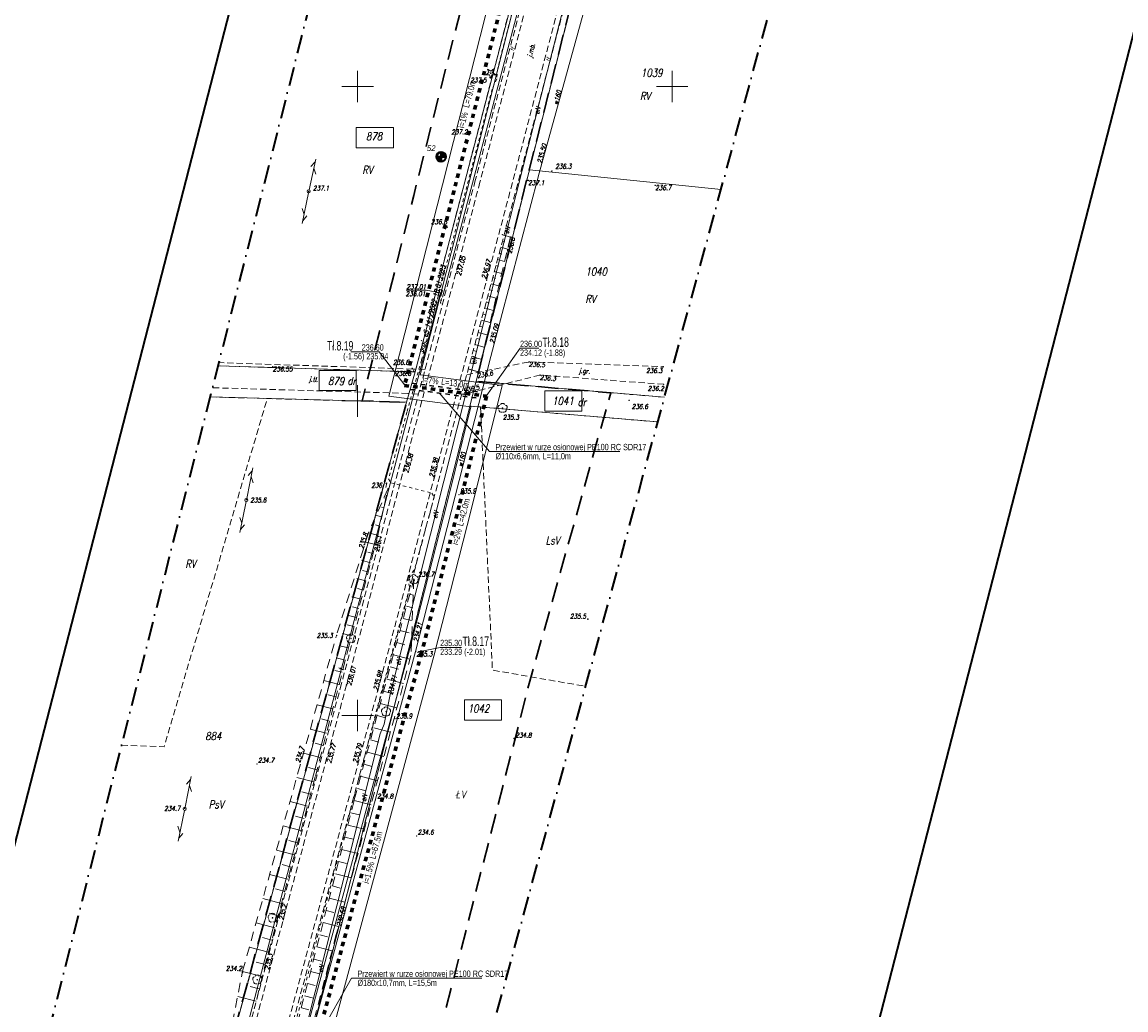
# Model space of a CAD drawing. Header units: millimetres. Extents: x 7436010 to 7436992, y 5663514 to 5666647.
# Tile 47 of 73: x 7436447 to 7436622, y 5664853 to 5665010. Entities that reach past the tile are written whole.
import ezdxf
from ezdxf.enums import TextEntityAlignment as Align

# ---------------------------------------------------------------- set-up
doc = ezdxf.new("R2010")
doc.units = ezdxf.units.MM
doc.header["$PDSIZE"] = 1
for name, pattern in [('$0$HIDDEN', [9.525, 6.35, -3.175]), ('0.7_0.7', [1.4, 0.7, -0.7]), ('1', [0]), ('3', [1, 0.5, -0.5]), ('4', [2.5, 1.5, -1]), ('BUR', [3, 2, -1]), ('GAK', [3.5, 2, -0.75, 0, -0.75]), ('GDE', [0]), ('GUZ', [1.5, 1, -0.5]), ('KOU', [1.5, 1, -0.5]), ('UBE', [0]), ('UPE', [2, 1, 1]), ('UPW', [2, 1, 1])]:
    doc.linetypes.add(name, pattern=pattern)
for name, color, linetype, lineweight in [('16 DRZEWA', 96, 'Continuous', 18), ('9 JEZDNIA GRUNTOWA', 7, 'KOU', 18), ('_BB_Kanalizacja ciśnieniowa - trasa', 44, '0.7_0.7', 70), ('_CC_Tłoczny SIEĆ_opisy', 44, 'BUR', 50), ('_DZIAŁKI DO POZWOLENIA', 110, 'Continuous', 9), ('_GG_Otwory geologiczne - symbole', 10, 'Continuous', 40), ('_HH_Przewiert OPIS', 7, 'Continuous', 25), ('_HH_Przewiert_przecisk w rurze osłonowej - trasa', 202, '0.7_0.7', 30), ('_LINIA ROZ.LOKA', 4, '$0$HIDDEN', 30), ('DZIALKI_SYT-WYS_T_0', 7, 'Continuous', 18), ('EDZPD_L_1', 7, 'GDE', 18), ('EDZTD_T_0', 7, 'Continuous', 18), ('GG_otwory_geologiczne_geolog', 10, 'Continuous', 40), ('Linie_odn', 7, 'Continuous', 9), ('Linie_opisowe', 7, 'Continuous', 5), ('obszar odziaływania inwestcyji', 80, 'Continuous', 20), ('Podzial_sekcyjny_krzyze', 7, 'Continuous', 13), ('PunPOMIAR1', 7, 'Continuous', 18), ('RzedPOMIAR1', 7, 'Continuous', 18), ('SDROK_T_0', 7, 'Continuous', 18), ('SDRPK_L_1', 7, 'KOU', 18), ('SDRPK_L_4', 7, 'KOU', 18), ('SIEC_ENERGETYCZNA_L_0', 1, '3', 18), ('SZZPZ_T_0', 7, 'Continuous', 18), ('UEEOC_T_0', 1, 'Continuous', 18), ('UEEOO_T_0', 1, 'Continuous', 18), ('UEEPB_L_0', 1, 'UBE', 18), ('UEEPON_L_0', 1, 'UPE', 18), ('UTTOA_T_0', 7, 'Continuous', 18), ('UTTOC_T_0', 30, 'Continuous', 18), ('UTTOO_T_0', 30, 'Continuous', 18), ('UTTPA_T_0', 30, 'Continuous', 18), ('UTTPA_T_3', 30, 'Continuous', 18), ('UTTPO_L_0', 30, '1', 18), ('UWWOC_T_0', 5, 'Continuous', 18), ('UWWOO_T_0', 5, 'Continuous', 18), ('UWWPO_L_1', 5, '1', 18), ('UŻYTKI LINIE', 96, 'GUZ', 18), ('UŻYTKI OZNACZENIE', 96, 'Continuous', 18), ('WEKTOR WODOCIĄGI wo', 5, 'Continuous', 18), ('WUKOS_T_0', 7, 'Continuous', 18), ('WUKOS_T_1', 7, 'Continuous', 18), ('WUKPS_L_2', 7, '4', 18), ('WUKPS_L_6', 7, '4', 18), ('ZAKRES MAPY', 1, 'GAK', 35)]:
    doc.layers.add(name, color=color, linetype=linetype, lineweight=lineweight)
doc.layers.add('_map', color=7, linetype='Continuous')
doc.layers.add('RAMA WYPLOT', color=3, linetype='Continuous', lineweight=35, plot=False)
doc.styles.add('K1_ACAD', font='romans.shx', dxfattribs={"width": 0.8, "oblique": 12})
doc.styles.add('PLAN 1 pop.', font='ARIALN.TTF', dxfattribs={"width": 0.8})
doc.styles.add('PLAN 2 pop.', font='ARIALN.TTF', dxfattribs={"width": 0.8})

# ---------------------------------------------------------------- blocks, each defined once
blk = doc.blocks.new('DLI')
at = {"linetype": 'Continuous'}
blk.add_circle((0, 0), 0.045, dxfattribs=at)
for centre, start, end in [((-0.36, 0.12), 102.1445, 221.86), ((0, 0.38), 30.1401, 149.8599), ((0.36, 0.12), 318.14, 77.8555), ((-0.22, -0.3), 174.1482, 293.8542), ((0.22, -0.3), 246.1458, 5.8518)]:
    blk.add_arc(centre, 0.375, start, end, dxfattribs=at)
blk = doc.blocks.new('SLS')
at = {"linetype": 'Continuous'}
blk.add_circle((0, 0), 0.25, dxfattribs=at)
blk = doc.blocks.new('PLT')
at = {"linetype": 'Continuous'}
for p, q in [((0.25, 0), (5.25, 0)), ((3.76605, 0), (2.9, -0.5)), ((3.9, 0.5), (4.76605, 0))]:
    blk.add_line(p, q, dxfattribs=at)
blk = doc.blocks.new('SUUS15_07B')
at = {"linetype": 'Continuous'}
for p, q in [((0.5, 0.23), (-0.5, 0.23)), ((-0.5, 0.23), (-0.5, -0.23)), ((0.5, -0.23), (0.5, 0.23)), ((-0.5, -0.23), (0.5, -0.23))]:
    blk.add_line(p, q, dxfattribs=at)
blk = doc.blocks.new('WSP')
at = {"linetype": 'Continuous'}
blk.add_circle((0, 0), 0.045, dxfattribs=at)
blk = doc.blocks.new('DIG')
at = {"linetype": 'Continuous'}
for p, q in [((-0.78225, -0.26495), (-0.3012, 0.09375)), ((-0.3012, 0.09375), (-0.4937, 0.6621)), ((-0.4937, 0.6621), (-0.0039, 0.31545)), ((-0.0039, 0.31545), (0.4771, 0.67415)), ((0.4771, 0.67415), (0.2988, 0.1012)), ((0.2988, 0.1012), (0.7886, -0.24545)), ((-0.18225, -0.2575), (-0.78225, -0.26495)), ((0.01025, -0.82585), (-0.18225, -0.2575)), ((0.1886, -0.2529), (0.01025, -0.82585)), ((0.7886, -0.24545), (0.1886, -0.2529))]:
    blk.add_line(p, q, dxfattribs=at)
blk.add_circle((0, 0), 0.045, dxfattribs=at)
blk = doc.blocks.new('STUDZ')
at = {"layer": 'EDZPD_L_1'}
for p, q in [((7436509.14, 5664954.61), (7436549.93, 5665110.89)), ((7436518.84, 5664953.13), (7436544.13, 5665053.45)), ((7436527.32, 5664986.74), (7436557.78, 5664983.61)), ((7436509.14, 5664954.61), (7436477.79, 5664955.58)), ((7436507.75, 5664949.8), (7436509.14, 5664954.61)), ((7436490.44, 5664840.41), (7436518.84, 5664953.13)), ((7436518.84, 5664953.13), (7436548.78, 5664950.59)), ((7436476.53, 5664950.64), (7436507.75, 5664949.8)), ((7436477.36, 5664838.62), (7436507.75, 5664949.8)), ((7436517.85, 5664949.2), (7436547.71, 5664946.66))]:
    blk.add_line(p, q, dxfattribs=at)
at = {"layer": 'Podzial_sekcyjny_krzyze', "color": 7, "lineweight": 13}
for p, q in [((7436500, 5664997.5), (7436500, 5665002.5)), ((7436550, 5664997.5), (7436550, 5665002.5)), ((7436497.5, 5665000), (7436502.5, 5665000)), ((7436547.5, 5665000), (7436552.5, 5665000)), ((7436500, 5664947.5), (7436500, 5664952.5)), ((7436497.5, 5664950), (7436502.5, 5664950)), ((7436500, 5664897.5), (7436500, 5664902.5)), ((7436497.5, 5664900), (7436502.5, 5664900))]:
    blk.add_line(p, q, dxfattribs=at)
at = {"layer": 'PunPOMIAR1'}
for p in [(7436515.59, 5664970.25), (7436520.49, 5664969.17), (7436507.24, 5664938.8), (7436512.14, 5664937.66), (7436516.11, 5664935.09), (7436484.02, 5664892.29), (7436490.9, 5664892.22), (7436494.96, 5664892.75), (7436500.04, 5664892.24), (7436502.81, 5664886.58), (7436509.37, 5664880.84)]:
    blk.add_point(p, dxfattribs=at)
at = {"layer": 'RAMA WYPLOT', "flags": 128}
blk.add_lwpolyline([(7436274.44, 5664216.5), (7436499.65, 5665089.51), (7436635.21, 5665054.54), (7436410, 5664181.53)], close=True, dxfattribs=at)
at = {"layer": 'SDRPK_L_1'}
for p, q in [((7436563.72, 5665156.96), (7436518.71, 5664985.05)), ((7436525.21, 5664983.59), (7436570.46, 5665155.66)), ((7436547.69, 5665092.45), (7436519.45, 5664984.8)), ((7436524.36, 5664983.74), (7436552.72, 5665091.99)), ((7436518.71, 5664985.05), (7436497.43, 5664905.07)), ((7436519.45, 5664984.8), (7436498.24, 5664904.9)), ((7436503.2, 5664903.96), (7436524.36, 5664983.74)), ((7436503.9, 5664903.8), (7436525.21, 5664983.59)), ((7436517.35, 5664954.17), (7436527.23, 5664956.21)), ((7436527.23, 5664956.21), (7436548.58, 5664955.44)), ((7436528.99, 5664954.12), (7436516.92, 5664951.07)), ((7436548.65, 5664952.65), (7436528.99, 5664954.12)), ((7436516.92, 5664951.07), (7436516.53, 5664951.08)), ((7436497.43, 5664905.07), (7436461.94, 5664772.82)), ((7436498.24, 5664904.9), (7436462.86, 5664773.69)), ((7436467.53, 5664771.86), (7436503.2, 5664903.96)), ((7436468.26, 5664771.76), (7436503.9, 5664903.8))]:
    blk.add_line(p, q, dxfattribs=at)
at = {"layer": 'SDRPK_L_4'}
for p, q in [((7436508.75, 5664955.08), (7436477.92, 5664956.09)), ((7436510.72, 5664955), (7436508.75, 5664955.08)), ((7436507.98, 5664951.21), (7436476.9, 5664952.1)), ((7436509.67, 5664951.07), (7436507.98, 5664951.21))]:
    blk.add_line(p, q, dxfattribs=at)
at = {"layer": 'SIEC_ENERGETYCZNA_L_0'}
for p, q in [((7436525.81, 5665016.56), (7436522.28, 5665002.94)), ((7436522.28, 5665002.94), (7436522.11, 5665001.19)), ((7436522.11, 5665001.19), (7436521.4, 5664999.58)), ((7436521.4, 5664999.58), (7436510.16, 5664956.49)), ((7436510.16, 5664956.49), (7436507.83, 5664948.22)), ((7436507.83, 5664948.22), (7436504.92, 5664937.62)), ((7436504.92, 5664937.62), (7436505.27, 5664937.01)), ((7436505.27, 5664937.01), (7436511.82, 5664935.36)), ((7436512.17, 5664934.75), (7436509.01, 5664923.11)), ((7436511.82, 5664935.36), (7436512.17, 5664934.75)), ((7436509.01, 5664923.11), (7436507.96, 5664921.92)), ((7436507.96, 5664921.92), (7436508.27, 5664920.38)), ((7436508.27, 5664920.38), (7436503.58, 5664903)), ((7436503.58, 5664903), (7436494.21, 5664867.17)), ((7436494.21, 5664867.17), (7436489.27, 5664847.79))]:
    blk.add_line(p, q, dxfattribs=at)
at = {"layer": 'UEEPB_L_0'}
for p, q in [((7436534.74, 5665020.5), (7436522.24, 5664971.15)), ((7436522.24, 5664971.15), (7436505.17, 5664903.36)), ((7436505.17, 5664903.36), (7436504.24, 5664898.64)), ((7436504.24, 5664898.64), (7436503.59, 5664897.09)), ((7436503.59, 5664897.09), (7436490.41, 5664844.87))]:
    blk.add_line(p, q, dxfattribs=at)
at = {"layer": 'UEEPON_L_0'}
for p, q in [((7436522.24, 5664971.15), (7436534.74, 5665020.5)), ((7436505.17, 5664903.36), (7436522.24, 5664971.15)), ((7436504.24, 5664898.64), (7436505.17, 5664903.36)), ((7436503.59, 5664897.09), (7436504.24, 5664898.64)), ((7436490.41, 5664844.87), (7436503.59, 5664897.09))]:
    blk.add_line(p, q, dxfattribs=at)
at = {"layer": 'UTTOC_T_0'}
for p in [(7436507.74, 5664967.62), (7436513.15, 5664967.2)]:
    blk.add_line(p, (7436510.9, 5664967.62), dxfattribs=at)
at = {"layer": 'UTTPO_L_0'}
for p, q in [((7436513.5, 5664966.48), (7436546.41, 5665091.99)), ((7436449.91, 5664727.04), (7436513.15, 5664967.2))]:
    blk.add_line(p, q, dxfattribs=at)
at = {"layer": 'UŻYTKI LINIE', "flags": 128}
for points in [[(7436509.14, 5664954.61), (7436549.93, 5665110.89), (7436552.59, 5665121.17), (7436562.37, 5665160.41), (7436572.53, 5665200.59), (7436574.94, 5665209.54), (7436613.91, 5665363.63)], [(7436518.84, 5664953.13), (7436544.13, 5665053.45), (7436551.4, 5665080.64), (7436562.52, 5665122.24), (7436566.89, 5665138.62), (7436571.54, 5665156.01), (7436576.73, 5665175.41), (7436583.24, 5665199.75)], [(7436509.14, 5664954.61), (7436477.79, 5664955.58)], [(7436548.78, 5664950.59), (7436518.84, 5664953.13)], [(7436462.46, 5664895.29), (7436469.23, 5664895.05), (7436485.64, 5664950.39)], [(7436476.53, 5664950.64), (7436485.64, 5664950.39), (7436507.75, 5664949.8)], [(7436507.75, 5664949.8), (7436478.23, 5664841.82), (7436477.36, 5664838.62)], [(7436519.55, 5664949.05), (7436517.85, 5664949.2), (7436491.26, 5664843.65)], [(7436519.55, 5664949.05), (7436521.43, 5664907.22), (7436536.26, 5664904.64)], [(7436519.55, 5664949.05), (7436547.71, 5664946.66)]]:
    blk.add_lwpolyline(points, dxfattribs=at)
at = {"layer": 'WEKTOR WODOCIĄGI wo'}
for p, q in [((7436528.84, 5664986.22), (7436543.52, 5665039.29)), ((7436521.16, 5664957.06), (7436528.84, 5664986.22)), ((7436509.2, 5664910.2), (7436521.16, 5664957.06)), ((7436489.76, 5664838.36), (7436509.2, 5664910.2))]:
    blk.add_line(p, q, dxfattribs=at)
at = {"layer": 'WUKPS_L_2'}
for p, q in [((7436523.28, 5664976.36), (7436524.28, 5664976.06)), ((7436524.28, 5664976.06), (7436519.22, 5664954.62)), ((7436522.77, 5664974.44), (7436523.83, 5664974.14)), ((7436523.02, 5664975.4), (7436523.41, 5664975.3)), ((7436522.51, 5664973.47), (7436522.91, 5664973.36)), ((7436521.99, 5664971.54), (7436522.41, 5664971.42)), ((7436522.25, 5664972.51), (7436523.37, 5664972.19)), ((7436521.48, 5664969.61), (7436521.91, 5664969.48)), ((7436521.73, 5664970.57), (7436522.91, 5664970.25)), ((7436520.96, 5664967.67), (7436521.42, 5664967.55)), ((7436521.22, 5664968.64), (7436522.45, 5664968.3)), ((7436520.44, 5664965.74), (7436520.92, 5664965.61)), ((7436520.7, 5664966.71), (7436521.99, 5664966.35)), ((7436520.19, 5664964.78), (7436521.53, 5664964.4)), ((7436519.67, 5664962.84), (7436521.07, 5664962.45)), ((7436519.93, 5664963.81), (7436520.42, 5664963.67)), ((7436519.15, 5664960.91), (7436520.61, 5664960.51)), ((7436519.41, 5664961.88), (7436519.92, 5664961.73)), ((7436518.64, 5664958.98), (7436520.15, 5664958.56)), ((7436518.89, 5664959.94), (7436519.42, 5664959.8)), ((7436518.12, 5664957.05), (7436519.69, 5664956.61)), ((7436518.38, 5664958.01), (7436518.93, 5664957.86)), ((7436517.6, 5664955.11), (7436519.23, 5664954.66)), ((7436517.86, 5664956.08), (7436518.43, 5664955.92)), ((7436519.22, 5664954.62), (7436517.58, 5664955.03)), ((7436504.84, 5664936.07), (7436501.65, 5664928.91)), ((7436503.2, 5664928.68), (7436504.84, 5664936.07)), ((7436504.82, 5664935.98), (7436504.8, 5664935.99)), ((7436504.45, 5664934.53), (7436504.18, 5664934.6)), ((7436504.08, 5664933.08), (7436503.82, 5664933.14)), ((7436503.71, 5664931.62), (7436502.94, 5664931.82)), ((7436502.97, 5664928.71), (7436501.71, 5664929.04)), ((7436503.34, 5664930.17), (7436502.83, 5664930.3)), ((7436502.82, 5664927.2), (7436501.25, 5664927.61)), ((7436503.19, 5664928.66), (7436502.97, 5664928.71)), ((7436502.44, 5664925.75), (7436501.62, 5664925.96)), ((7436502.06, 5664924.3), (7436500.37, 5664924.74)), ((7436501.31, 5664921.4), (7436499.48, 5664921.87)), ((7436501.69, 5664922.85), (7436500.8, 5664923.08)), ((7436500.93, 5664919.94), (7436499.99, 5664920.19)), ((7436500.55, 5664918.49), (7436498.6, 5664919)), ((7436500.18, 5664917.04), (7436499.17, 5664917.3)), ((7436499.8, 5664915.59), (7436497.72, 5664916.13)), ((7436499.05, 5664912.69), (7436496.83, 5664913.26)), ((7436499.42, 5664914.14), (7436498.35, 5664914.42))]:
    blk.add_line(p, q, dxfattribs=at)
blk.add_point((7436523.03, 5664976.44), dxfattribs=at)
at = {"layer": 'WUKPS_L_6'}
for p, q in [((7436501.65, 5664928.91), (7436496.58, 5664912.54)), ((7436503.2, 5664928.68), (7436498.67, 5664911.17)), ((7436499.47, 5664886.62), (7436508.93, 5664921.66)), ((7436508.93, 5664921.66), (7436508.48, 5664909.54)), ((7436508.81, 5664921.24), (7436508.91, 5664921.21)), ((7436508.29, 5664919.31), (7436508.84, 5664919.16)), ((7436507.77, 5664917.38), (7436508.76, 5664917.11)), ((7436507.25, 5664915.45), (7436508.57, 5664915.09)), ((7436499.05, 5664912.69), (7436496.83, 5664913.23)), ((7436506.73, 5664913.52), (7436508.61, 5664913.01)), ((7436481.71, 5664859.38), (7436496.58, 5664912.54)), ((7436506.21, 5664911.59), (7436507.53, 5664911.23)), ((7436498.67, 5664911.17), (7436493.26, 5664890.28)), ((7436508.48, 5664909.54), (7436496.61, 5664865.2)), ((7436498.56, 5664910.75), (7436497.4, 5664911.05)), ((7436498.06, 5664908.81), (7436495.71, 5664909.42)), ((7436505.17, 5664907.72), (7436506.49, 5664907.37)), ((7436497.56, 5664906.87), (7436496.36, 5664907.18)), ((7436496.55, 5664903), (7436495.32, 5664903.32)), ((7436504.13, 5664903.86), (7436505.45, 5664903.5)), ((7436495.55, 5664899.13), (7436494.28, 5664899.46)), ((7436503.08, 5664900), (7436504.41, 5664899.64)), ((7436494.55, 5664895.25), (7436493.24, 5664895.59)), ((7436502.04, 5664896.14), (7436503.37, 5664895.78)), ((7436501, 5664892.27), (7436502.33, 5664891.91)), ((7436493.26, 5664890.28), (7436485.52, 5664861.21)), ((7436493.54, 5664891.38), (7436492.2, 5664891.73)), ((7436499.96, 5664888.41), (7436501.3, 5664888.05)), ((7436492.52, 5664887.51), (7436491.15, 5664887.88)), ((7436488.58, 5664843.84), (7436499.47, 5664886.62)), ((7436491.49, 5664883.65), (7436490.1, 5664884.02)), ((7436498.94, 5664884.54), (7436500.28, 5664884.2)), ((7436490.46, 5664879.78), (7436489.05, 5664880.16)), ((7436497.96, 5664880.66), (7436499.27, 5664880.33)), ((7436489.44, 5664875.92), (7436487.99, 5664876.3)), ((7436496.97, 5664876.79), (7436498.25, 5664876.46)), ((7436495.98, 5664872.91), (7436497.24, 5664872.59)), ((7436488.41, 5664872.05), (7436486.94, 5664872.44)), ((7436487.38, 5664868.18), (7436485.89, 5664868.58)), ((7436495, 5664869.03), (7436496.23, 5664868.72)), ((7436486.35, 5664864.32), (7436484.83, 5664864.72)), ((7436496.61, 5664865.2), (7436491.69, 5664846.26)), ((7436494.01, 5664865.16), (7436495.22, 5664864.85)), ((7436485.52, 5664861.21), (7436483.69, 5664853.86)), ((7436485.33, 5664860.45), (7436483.78, 5664860.84)), ((7436493.02, 5664861.28), (7436494.23, 5664860.97)), ((7436479.62, 5664848.68), (7436481.71, 5664859.38)), ((7436492.53, 5664859.34), (7436494.93, 5664858.73)), ((7436484.36, 5664856.57), (7436482.84, 5664856.95)), ((7436492.03, 5664857.4), (7436493.23, 5664857.1)), ((7436491.54, 5664855.47), (7436493.93, 5664854.86)), ((7436491.05, 5664853.53), (7436492.23, 5664853.22))]:
    blk.add_line(p, q, dxfattribs=at)
at = {"layer": 'WUKPS_L_6', "linetype": 'Continuous'}
for p, q in [((7436505.69, 5664909.65), (7436508.32, 5664908.94)), ((7436497.06, 5664904.94), (7436494.63, 5664905.57)), ((7436504.65, 5664905.79), (7436507.29, 5664905.08)), ((7436496.05, 5664901.06), (7436493.55, 5664901.71)), ((7436503.6, 5664901.93), (7436506.25, 5664901.21)), ((7436495.05, 5664897.19), (7436492.47, 5664897.86)), ((7436502.56, 5664898.07), (7436505.22, 5664897.35)), ((7436494.05, 5664893.32), (7436491.4, 5664894.01)), ((7436501.52, 5664894.2), (7436504.19, 5664893.49)), ((7436493.04, 5664889.45), (7436490.32, 5664890.17)), ((7436500.48, 5664890.34), (7436503.15, 5664889.62)), ((7436492.01, 5664885.58), (7436489.25, 5664886.32)), ((7436499.44, 5664886.48), (7436502.13, 5664885.79)), ((7436490.98, 5664881.72), (7436488.17, 5664882.46)), ((7436498.45, 5664882.6), (7436501.09, 5664881.93)), ((7436489.95, 5664877.85), (7436487.09, 5664878.61)), ((7436497.46, 5664878.73), (7436500.06, 5664878.06)), ((7436488.92, 5664873.98), (7436486.01, 5664874.76)), ((7436496.48, 5664874.85), (7436499.02, 5664874.2)), ((7436487.89, 5664870.12), (7436484.93, 5664870.91)), ((7436495.49, 5664870.97), (7436497.99, 5664870.34)), ((7436486.86, 5664866.25), (7436483.86, 5664867.05)), ((7436494.5, 5664867.1), (7436496.95, 5664866.47)), ((7436485.84, 5664862.39), (7436482.78, 5664863.2)), ((7436493.51, 5664863.22), (7436495.94, 5664862.6)), ((7436484.85, 5664858.51), (7436481.69, 5664859.3)), ((7436483.88, 5664854.63), (7436480.93, 5664855.37))]:
    blk.add_line(p, q, dxfattribs=at)
at = {"layer": 'ZAKRES MAPY', "ltscale": 1.5}
for points in [[(7436630.66, 5665497.39), (7436531.49, 5665129.94), (7436517.51, 5665111.87), (7436374.97, 5664551.12), (7436314.26, 5664327.89)], [(7436335.23, 5664148.26), (7436432.26, 5664518.01), (7436499.64, 5664770.19), (7436618.18, 5665205.39)]]:
    blk.add_lwpolyline(points, dxfattribs=at)
at = {"layer": '16 DRZEWA'}
blk.add_blockref('DIG', (7436521.16, 5665002.1), dxfattribs=at)
at = {"layer": 'SZZPZ_T_0'}
for p, rotation in [((7436523.04, 5664948.87), 0.06290968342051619), ((7436508.93, 5664921.66), 0.06299164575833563), ((7436498.95, 5664912.25), 0.06288236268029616), ((7436504.51, 5664900.62), 0.06304628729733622), ((7436486.48, 5664867.85), 0.06266379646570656), ((7436484.04, 5664858.01), 0.0625818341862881)]:
    blk.add_blockref('DLI', p, dxfattribs=dict(at, rotation=rotation))
at = {"layer": 'UTTPA_T_0', "rotation": 255.186676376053}
blk.add_blockref('SUUS15_07B', (7436513.15, 5664967.2), dxfattribs=at)
at = {"layer": 'UTTPA_T_3'}
for name, p, rotation in [('PLT', (7436492.23, 5664983.33), 77.6509626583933), ('PLT', (7436492.23, 5664983.33), 258.5736101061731), ('SLS', (7436492.23, 5664983.33), 0.06260915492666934), ('PLT', (7436482.31, 5664934.25), 78.57601617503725), ('PLT', (7436482.31, 5664934.25), 258.7046541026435), ('SLS', (7436482.31, 5664934.25), 0.06252719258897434), ('PLT', (7436472.51, 5664885.18), 78.70554384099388), ('PLT', (7436472.51, 5664885.18), 258.3655079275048), ('SLS', (7436472.51, 5664885.18), 0.0622539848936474)]:
    blk.add_blockref(name, p, dxfattribs=dict(at, rotation=rotation))
at = {"layer": 'WUKOS_T_0'}
for p, rotation in [((7436521.05, 5665001.42), 0.06269111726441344), ((7436517.96, 5664992.58), 0.06271843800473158), ((7436530.89, 5664986.56), 0.0627730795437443), ((7436492.22, 5664983.29), 0.06260915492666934), ((7436514.26, 5664977.64), 0.06271843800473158), ((7436508.68, 5664955.16), 0.0627730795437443), ((7436543.16, 5664950.1), 0.06301896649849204), ((7436523.04, 5664948.85), 0.06290968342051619), ((7436504.84, 5664936.07), 0.06282772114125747), ((7436482.33, 5664934.32), 0.06252719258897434), ((7436509.01, 5664921.53), 0.06299164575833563), ((7436536.6, 5664915.33), 0.06329217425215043), ((7436496.66, 5664912.73), 0.06282772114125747), ((7436509.22, 5664910.19), 0.0630736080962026), ((7436505.94, 5664899.51), 0.06310092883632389), ((7436524.86, 5664896.35), 0.06340145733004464), ((7436472.49, 5664885.25), 0.0622539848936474), ((7436487.29, 5664867.99), 0.06271843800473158), ((7436481.7, 5664859.2), 0.06249987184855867), ((7436485.16, 5664859.74), 0.06263647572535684)]:
    blk.add_blockref('WSP', p, dxfattribs=dict(at, rotation=rotation))
for p in [(7436527.11, 5664985.06), (7436547.31, 5664984.28), (7436524.28, 5664976.06), (7436486.51, 5664955.44), (7436527.23, 5664956.21), (7436548.58, 5664955.44), (7436508.92, 5664954.78), (7436519.22, 5664954.62), (7436528.99, 5664954.12), (7436548.65, 5664952.65), (7436516.92, 5664951.07), (7436501.65, 5664928.91), (7436503.2, 5664928.68), (7436498.24, 5664904.9), (7436503.2, 5664903.96)]:
    blk.add_blockref('WSP', p, dxfattribs=at)
at = {"layer": '9 JEZDNIA GRUNTOWA', "style": 'K1_ACAD', "oblique": 12, "width": 0.8}
for s, rotation, p in [('j.gr.', 355.7239, (7436536.09, 5664954.68)), ('j.tl.', 356.9515, (7436492.99, 5664953.34))]:
    blk.add_text(s, height=0.75, rotation=rotation, dxfattribs=at).set_placement(p, align=Align.MIDDLE)
at = {"layer": 'DZIALKI_SYT-WYS_T_0', "style": 'K1_ACAD', "oblique": 12, "width": 0.8}
for s, p in [('1039', (7436546.77, 5665002.15)), ('878', (7436502.62, 5664992.07)), ('1040', (7436537.93, 5664970.57)), ('1041', (7436532.65, 5664950.01))]:
    blk.add_text(s, height=1.25, dxfattribs=at).set_placement(p, align=Align.MIDDLE)
blk.add_text('879', height=1.25, rotation=358.3471, dxfattribs=at).set_placement((7436496.6, 5664953.17), align=Align.MIDDLE)
at = {"layer": 'EDZTD_T_0', "style": 'K1_ACAD', "oblique": 12, "width": 0.8}
for s, p in [('1042', (7436517.52, 5664901.74)), ('884', (7436475.77, 5664897.37))]:
    blk.add_text(s, height=1.25, dxfattribs=at).set_placement(p, align=Align.TOP_LEFT)
at = {"layer": 'RzedPOMIAR1', "style": 'K1_ACAD', "oblique": 12, "width": 0.8}
for s, rotation, p in [('237.05', 75.1333, (7436516.38, 5664969.86)), ('236.97', 75.1455, (7436520.42, 5664969.31)), ('236.38', 75.1333, (7436508.03, 5664938.48)), ('236.38', 75.7897, (7436512.08, 5664937.81)), ('234.7', 74.3708, (7436490.83, 5664892.44)), ('235.77', 74.9094, (7436495.76, 5664892.37)), ('235.79', 74.8892, (7436499.93, 5664892.41))]:
    blk.add_text(s, height=0.75, rotation=rotation, dxfattribs=at).set_placement(p)
for s, p in [('235.9', (7436516.27, 5664935.32)), ('234.7', (7436484.18, 5664892.52)), ('234.8', (7436503.1, 5664886.81)), ('234.6', (7436509.53, 5664881.07))]:
    blk.add_text(s, height=0.75, dxfattribs=at).set_placement(p)
at = {"layer": 'SDROK_T_0', "style": 'K1_ACAD', "oblique": 12, "width": 0.8}
for s, rotation, p in [('tł.', 75.2994, (7436524.86, 5665005.53)), ('j.mb.', 75.2994, (7436527.66, 5665004.54)), ('tł.', 75.3437, (7436530.57, 5665003.88))]:
    blk.add_text(s, height=0.75, rotation=rotation, dxfattribs=at).set_placement(p)
at = {"layer": 'SIEC_ENERGETYCZNA_L_0', "style": 'K1_ACAD', "oblique": 12, "width": 0.8}
blk.add_text('proj. eS 141/2022 18.01.2023', height=0.75, rotation=75.4522, dxfattribs=at).set_placement((7436510.42, 5664957.66))
at = {"layer": 'UEEOC_T_0', "style": 'K1_ACAD', "oblique": 12, "width": 0.8}
blk.add_text('234.71', height=0.75, rotation=75.8663, dxfattribs=at).set_placement((7436505.17, 5664903.36), align=Align.MIDDLE_LEFT)
at = {"layer": 'UEEOO_T_0', "style": 'K1_ACAD', "oblique": 12, "width": 0.8}
for rotation, p in [(75.7863, (7436528.58, 5664996.18)), (75.7863, (7436523.76, 5664977.17)), (75.8663, (7436518.54, 5664956.45)), (75.8663, (7436512.36, 5664931.93)), (75.8663, (7436506.48, 5664908.58)), (75.8348, (7436501.03, 5664886.93)), (75.8347, (7436494.18, 5664859.79))]:
    blk.add_text('eN', height=0.75, rotation=rotation, dxfattribs=at).set_placement(p, align=Align.MIDDLE)
at = {"layer": 'UTTOA_T_0', "style": 'K1_ACAD', "oblique": 12, "width": 0.8}
blk.add_text('t', height=0.75, dxfattribs=at).set_placement((7436513.01, 5664965.53))
at = {"layer": 'UTTOC_T_0', "style": 'K1_ACAD', "oblique": 12, "width": 0.8}
for s, p in [('236.01', (7436507.63, 5664967.42)), ('237.01', (7436507.76, 5664968.54))]:
    blk.add_text(s, height=0.75, rotation=359.9304, dxfattribs=at).set_placement(p, align=Align.TOP_LEFT)
at = {"layer": 'UTTOO_T_0', "style": 'K1_ACAD', "oblique": 12, "width": 0.8}
blk.add_text('t', height=0.75, rotation=75.1717, dxfattribs=at).set_placement((7436497.66, 5664907.11))
at = {"layer": 'UWWOC_T_0', "style": 'K1_ACAD', "oblique": 12, "width": 0.8}
for s, rotation, p in [('235.50', 74.5402, (7436529.25, 5664987.7)), ('235.09', 75.2417, (7436521.7, 5664959.11)), ('234.21', 75.6776, (7436509.57, 5664911.65)), ('232.68', 74.8572, (7436497.35, 5664866.41))]:
    blk.add_text(s, height=0.75, rotation=rotation, dxfattribs=at).set_placement(p)
at = {"layer": 'UWWOO_T_0', "style": 'K1_ACAD', "oblique": 12, "width": 0.8}
for rotation, p in [(74.5398, (7436532.13, 5664998.1)), (75.6761, (7436516.96, 5664940.59))]:
    blk.add_text('w160', height=0.75, rotation=rotation, dxfattribs=at).set_placement(p, align=Align.CENTER)
at = {"layer": 'UŻYTKI OZNACZENIE', "style": 'K1_ACAD', "oblique": 12, "width": 0.8}
for s, p in [('RV', (7436544.89, 5664999.09)), ('RV', (7436500.74, 5664987.35)), ('RV', (7436536.19, 5664966.83)), ('dr', (7436534.98, 5664950.45)), ('LsV', (7436529.89, 5664928.45)), ('RV', (7436472.62, 5664924.73)), ('ŁV', (7436515.56, 5664888.09)), ('PsV', (7436476.33, 5664886.5))]:
    blk.add_text(s, height=1.25, dxfattribs=at).set_placement(p, align=Align.TOP_LEFT)
blk.add_text('dr', height=1.25, rotation=358.3471, dxfattribs=at).set_placement((7436498.4, 5664953.82), align=Align.TOP_LEFT)
at = {"layer": 'WUKOS_T_1', "style": 'K1_ACAD', "oblique": 12, "width": 0.8}
for s, rotation, p in [('237.5', 0.0627, (7436520.49, 5665001)), ('237.2', 0.0627, (7436517.47, 5664992.76)), ('235.3', 0.0628, (7436496.05, 5664912.73)), ('234.7', 0.0622, (7436471.82, 5664885.25))]:
    blk.add_text(s, height=0.75, rotation=rotation, dxfattribs=at).set_placement(p, align=Align.MIDDLE_RIGHT)
for s, rotation, p in [('236.3', 0.0628, (7436531.43, 5664986.92)), ('237.1', 0.0626, (7436492.9, 5664983.45)), ('236.1', 0.0628, (7436502.18, 5664936.22)), ('236.7', 0.063, (7436509.62, 5664922.08)), ('235.5', 0.0633, (7436533.76, 5664915.4)), ('235.98', 75.148, (7436503.2, 5664903.96)), ('235.9', 0.0631, (7436506.11, 5664899.55)), ('234.8', 0.0634, (7436525.09, 5664896.5))]:
    blk.add_text(s, height=0.75, rotation=rotation, dxfattribs=at).set_placement(p)
for s, p in [('237.1', (7436527.11, 5664985.06)), ('236.7', (7436547.31, 5664984.28)), ('236.55', (7436486.51, 5664955.44)), ('236.3', (7436545.87, 5664955.2)), ('236.2', (7436546.13, 5664952.36))]:
    blk.add_text(s, height=0.75, dxfattribs=at).set_placement(p, align=Align.TOP_LEFT)
for s, rotation, p in [('236.8', 0.0627, (7436514.22, 5664978.11)), ('236.6', 0.0628, (7436508.19, 5664955.77)), ('235.8', 72.6213, (7436501.65, 5664928.91)), ('234.2', 0.0625, (7436481.62, 5664859.43))]:
    blk.add_text(s, height=0.75, rotation=rotation, dxfattribs=at).set_placement(p, align=Align.RIGHT)
for s, rotation, p in [('236.8', 77.6814, (7436524.28, 5664976.06)), ('236.1', 76.8394, (7436503.2, 5664928.68))]:
    blk.add_text(s, height=0.75, rotation=rotation, dxfattribs=at).set_placement(p, align=Align.TOP_RIGHT)
for s, rotation, p in [('236.5', 357.9345, (7436527.23, 5664956.21)), ('236.6', 10.6747, (7436518.92, 5664954.36)), ('236.3', 355.7239, (7436528.99, 5664954.12)), ('236.5', 14.1813, (7436516.74, 5664951.95)), ('236.6', 0.063, (7436543.58, 5664949.49)), ('235.3', 0.0629, (7436523.08, 5664947.78)), ('235.3', 0.0631, (7436509.33, 5664910.16)), ('236.01', 75.1328, (7436498.24, 5664904.9)), ('235.2', 76.5909, (7436487.44, 5664867.59)), ('235.3', 75.0347, (7436485.16, 5664859.74))]:
    blk.add_text(s, height=0.75, rotation=rotation, dxfattribs=at).set_placement(p, align=Align.TOP_LEFT)
blk.add_text('236.6', height=0.75, dxfattribs=at).set_placement((7436508.51, 5664954.74), align=Align.TOP_RIGHT)
blk.add_text('235.6', height=0.75, rotation=0.0626, dxfattribs=at).set_placement((7436482.94, 5664934.25), align=Align.MIDDLE_LEFT)
blk = doc.blocks.new('A$C759113EB')
at = {"linetype": '1'}
h = blk.add_hatch(color=1, dxfattribs=at)
h.dxf.hatch_style = 1
h.paths.add_polyline_path([(1.5, 1.5), (3, 1.5, 0.414214), (1.5, 3)])
h.paths.add_polyline_path([(1.5, 1.5), (0, 1.5, 0.414214), (1.5, 0)])
at = {"layer": 'GG_otwory_geologiczne_geolog', "color": 10}
for p, q in [((0, 1.5), (3, 1.5)), ((1.5, 3), (1.5, 0))]:
    blk.add_line(p, q, dxfattribs=at)
at = {"layer": 'GG_otwory_geologiczne_geolog', "color": 1}
for start, end in [(90, 180), (270, 0)]:
    blk.add_arc((1.5, 1.5), 1.5, start, end, dxfattribs=at)
at = {"layer": 'GG_otwory_geologiczne_geolog', "color": 10}
for start, end in [(180, 270), (0, 90)]:
    blk.add_arc((1.5, 1.5), 1.5, start, end, dxfattribs=at)

msp = doc.modelspace()

# ---------------------------------------------------------------- linework, layer by layer
at = {"layer": '_BB_Kanalizacja ciśnieniowa - trasa'}
msp.add_lwpolyline([(7436586.21, 5665201.89), (7436575.27, 5665161.49), (7436567.17, 5665126.77), (7436555.88, 5665084.32), (7436541.9, 5665088.03), (7436532.57, 5665051.29), (7436507.46, 5664952.47), (7436520.49, 5664950.76), (7436516.15, 5664933.38), (7436510.17, 5664909.96), (7436492.57, 5664844.86), (7436477.59, 5664837.26), (7436477.03, 5664835.39), (7436464.86, 5664790.14), (7436456.01, 5664757.43), (7436447.45, 5664725.73), (7436440.97, 5664701.75), (7436430.52, 5664663.09), (7436420.3, 5664625.08), (7436401.25, 5664552.57), (7436390.78, 5664512.64), (7436347.69, 5664347.78)], dxfattribs=at)
at = {"layer": '_DZIAŁKI DO POZWOLENIA'}
for points in [[(7436499.79, 5664993.45), (7436505.68, 5664993.45), (7436505.68, 5664990.25), (7436499.79, 5664990.25)], [(7436493.88, 5664954.84), (7436499.77, 5664954.84), (7436499.77, 5664951.64), (7436493.88, 5664951.64)], [(7436529.78, 5664951.6), (7436535.67, 5664951.6), (7436535.67, 5664948.4), (7436529.78, 5664948.4)], [(7436516.97, 5664902.49), (7436522.86, 5664902.49), (7436522.86, 5664899.29), (7436516.97, 5664899.29)]]:
    msp.add_lwpolyline(points, close=True, dxfattribs=at)
at = {"layer": '_HH_Przewiert_przecisk w rurze osłonowej - trasa'}
for points in [[(7436518.82, 5664950.48), (7436507.92, 5664951.91)], [(7436519.04, 5664951.46), (7436508.12, 5664952.89)]]:
    msp.add_lwpolyline(points, dxfattribs=at)
at = {"layer": '_LINIA ROZ.LOKA', "ltscale": 0.5, "flags": 128}
msp.add_lwpolyline([(7436769.82, 5666386.17), (7436785.63, 5666401.9), (7436777.17, 5666339.85), (7436769.64, 5666284.84), (7436763.69, 5666241.33), (7436758.71, 5666204.87), (7436747, 5666120.48), (7436746.67, 5666118.16), (7436746, 5666112.25), (7436742.68, 5666086.95), (7436737.87, 5666050.31), (7436735.79, 5666034.48), (7436729.16, 5665983.96), (7436725.41, 5665955.37), (7436721.16, 5665922.94), (7436716.68, 5665892.75), (7436714.65, 5665879.5), (7436710.7, 5665853.65), (7436705.91, 5665822.36), (7436701.24, 5665791.78), (7436696.68, 5665761.99), (7436693.36, 5665740.28), (7436692.49, 5665734.57), (7436691.24, 5665725.21), (7436686.82, 5665692.28), (7436686.24, 5665687.98), (7436687.02, 5665687.87), (7436687.8, 5665687.76), (7436688.43, 5665687.68), (7436689.73, 5665687.5), (7436691.7, 5665687.22), (7436695.05, 5665686.76), (7436699.59, 5665686.13), (7436703.87, 5665685.5), (7436710.05, 5665684.69), (7436704.14, 5665626.72), (7436692.35, 5665554.03), (7436684.4, 5665507.89), (7436678.95, 5665476.38), (7436678.11, 5665452.58), (7436669.82, 5665424.53), (7436658.74, 5665384.42), (7436649.92, 5665353.22), (7436656.07, 5665352.41), (7436640.53, 5665294.18), (7436627.07, 5665248.66), (7436617.8, 5665220.56), (7436609.03, 5665184.74), (7436597.09, 5665145.04), (7436586.74, 5665104.18), (7436580.26, 5665077.61), (7436551.4, 5665080.63), (7436544.13, 5665053.46), (7436541.65, 5665043.68), (7436535.65, 5665019.89), (7436527.28, 5664986.71), (7436518.85, 5664953.13), (7436540.24, 5664951.29), (7436527.27, 5664905.09), (7436512.89, 5664848.87), (7436512.75, 5664848.25), (7436491.25, 5664843.66), (7436490.45, 5664840.42), (7436488.75, 5664840.17), (7436485.59, 5664828.52), (7436480.77, 5664810.69), (7436477.56, 5664798.83), (7436470.05, 5664771.07), (7436466.78, 5664758.91), (7436461, 5664737.53), (7436453.38, 5664709.45), (7436450.49, 5664698.66), (7436449.29, 5664694.23), (7436447.88, 5664689), (7436444.73, 5664677.41), (7436439.73, 5664658.88), (7436430.8, 5664625.84), (7436422.09, 5664592.64), (7436411.81, 5664553.45), (7436402.82, 5664519.11), (7436395.06, 5664489.58), (7436386.91, 5664458.42), (7436380.7, 5664434.66), (7436376.52, 5664418.9), (7436373.4, 5664406.85), (7436371.23, 5664398.64), (7436365.4, 5664376.39), (7436360.19, 5664356.59), (7436358.97, 5664351.96), (7436370.07, 5664349.72), (7436345.74, 5664252.38), (7436338.1, 5664221.81), (7436346.56, 5664219.64), (7436332.96, 5664172.83), (7436327.71, 5664153.96), (7436320.71, 5664127.65), (7436315.85, 5664109.04), (7436293.51, 5664105.67), (7436291.78, 5664098.99), (7436311.25, 5664095.22), (7436305.86, 5664069.9), (7436301.25, 5664052.5), (7436298.26, 5664034.7), (7436295.23, 5664016.7), (7436294.2, 5663992.36), (7436295.68, 5663969.32), (7436298.86, 5663944.9), (7436305.05, 5663922.42), (7436309.37, 5663907.37), (7436310.08, 5663904.28), (7436287.94, 5663894.27), (7436287.89, 5663894.23), (7436289.29, 5663888.17), (7436307.22, 5663896.42), (7436313.56, 5663878.37), (7436316.82, 5663864.36), (7436323.1, 5663841.84), (7436323.62, 5663840.35), (7436302.73, 5663832.55), (7436306.08, 5663818.61), (7436328.59, 5663826.53), (7436335.3, 5663807.88), (7436346.49, 5663776.83), (7436347.27, 5663774.44), (7436325.84, 5663769.72), (7436328.27, 5663765.49), (7436328.27, 5663765.49), (7436337.73, 5663749.26), (7436355.95, 5663758.12), (7436369.04, 5663743.04), (7436379.22, 5663723.73), (7436386.59, 5663707.33), (7436393.78, 5663687.44), (7436394.54, 5663683.16), (7436386.12, 5663681.18), (7436375.06, 5663673.19), (7436376.66, 5663669.4), (7436378.04, 5663665.37), (7436383.14, 5663649.89), (7436385.45, 5663641.27), (7436392.56, 5663614.94), (7436402.77, 5663597.55), (7436404.55, 5663594.36), (7436398.14, 5663579.56), (7436383.47, 5663579.87), (7436383.47, 5663598.95), (7436383.54, 5663613.76), (7436381.27, 5663622.16), (7436375.49, 5663643.65), (7436374.49, 5663647.41), (7436373.19, 5663652.22), (7436366.81, 5663649.77), (7436363.11, 5663660.13), (7436369.06, 5663664.53), (7436367.98, 5663667.46), (7436362.42, 5663663.46), (7436351.03, 5663690.17), (7436348.92, 5663700.66), (7436355.28, 5663701.41), (7436350.01, 5663711.55), (7436342.68, 5663723.84), (7436323.69, 5663721.1), (7436294.62, 5663770.74), (7436268.86, 5663766.23), (7436263.07, 5663785.82), (7436260.04, 5663784.81), (7436254.69, 5663782.73), (7436252.46, 5663789.25), (7436260.43, 5663792.4), (7436278.16, 5663799.5), (7436285.7, 5663801.99), (7436278.82, 5663825.68), (7436273.4, 5663846.93), (7436269.39, 5663864.94), (7436284.57, 5663868.62), (7436282.66, 5663876.99), (7436274.79, 5663875.66), (7436272.43, 5663887.4), (7436280.04, 5663888.29), (7436279.11, 5663892.09), (7436269.52, 5663890.93), (7436263.1, 5663914.55), (7436258.6, 5663935.85), (7436251.25, 5663959.73), (7436247.77, 5663974.33), (7436257.81, 5663977.45), (7436257.7, 5663985.66), (7436257.6, 5663994.26), (7436254.81, 5664004.46), (7436251.48, 5664016.71), (7436250.55, 5664027.07), (7436249.49, 5664037.26), (7436242.69, 5664037.33), (7436241.68, 5664048.83), (7436240.9, 5664065.75), (7436219.89, 5664094.24), (7436221.99, 5664101.65), (7436224.11, 5664100.45), (7436249.12, 5664102.02), (7436242.68, 5664108.3), (7436226.64, 5664128.31), (7436226.02, 5664140.26), (7436224.84, 5664141.85), (7436219.24, 5664143.56), (7436189.72, 5664143.16), (7436172.24, 5664151.73), (7436160.04, 5664157.7), (7436156.65, 5664159.35), (7436144.81, 5664164.95), (7436142.54, 5664166.01), (7436135.05, 5664171.55), (7436122.04, 5664181.32), (7436108.22, 5664191.49), (7436106.94, 5664192.44), (7436096.69, 5664202.79), (7436089.7, 5664209.89), (7436082.36, 5664217.23), (7436065.98, 5664208.51), (7436054.19, 5664202.18), (7436048.15, 5664211.64), (7436077.49, 5664231.59), (7436078.11, 5664230.8), (7436082.88, 5664224.7), (7436088.01, 5664218.66), (7436091.26, 5664215.4), (7436100.88, 5664205.31), (7436105.44, 5664200.58), (7436107, 5664199), (7436108.61, 5664197.36), (7436109.38, 5664196.58), (7436109.54, 5664196.42), (7436113.39, 5664193.77), (7436117.54, 5664190.76), (7436126.19, 5664184.59), (7436131.52, 5664180.7), (7436136.12, 5664196.77), (7436147.66, 5664192.78), (7436144.07, 5664181.29), (7436141.62, 5664173.45), (7436149.98, 5664169.14), (7436161.93, 5664163.01), (7436166.87, 5664160.46), (7436176.13, 5664155.71), (7436190.6, 5664148.29), (7436211.64, 5664148.49), (7436219.97, 5664148.58), (7436227.76, 5664146.18), (7436230.92, 5664142.23), (7436230.7, 5664137.63), (7436231.98, 5664130.14), (7436242.86, 5664115.22), (7436255.74, 5664102.74), (7436277.11, 5664081.5), (7436279.29, 5664110.77), (7436287.11, 5664140.3), (7436294.81, 5664168.38), (7436300.41, 5664167.93), (7436303.62, 5664180.05), (7436314.75, 5664222.52), (7436320.67, 5664244.51), (7436329.29, 5664276.33), (7436339.49, 5664314.22), (7436347.35, 5664343.31), (7436344.05, 5664344.14), (7436348.21, 5664369.31), (7436371.21, 5664451.73), (7436387.62, 5664516.96), (7436415.59, 5664621.21), (7436434.67, 5664694.68), (7436464.45, 5664803.67), (7436472.92, 5664837.82), (7436477.35, 5664838.62), (7436478.21, 5664841.78), (7436481.51, 5664853.98), (7436494.03, 5664899.69), (7436502.4, 5664930.23), (7436504.59, 5664938.28), (7436507.77, 5664949.8), (7436500.72, 5664950), (7436508.91, 5664982.67), (7436528.12, 5665058.56), (7436539.99, 5665099.16), (7436546.5, 5665097.77), (7436553.59, 5665124.94), (7436568.61, 5665185.17), (7436573.13, 5665202.81), (7436575.09, 5665210.14), (7436580.01, 5665229.57), (7436583.77, 5665244.51), (7436593.84, 5665284.25), (7436602.23, 5665317.29), (7436613.91, 5665363.64), (7436618.24, 5665380.68), (7436630.04, 5665427.09), (7436635.6, 5665448.86), (7436641.55, 5665472.26), (7436645.6, 5665488.17), (7436647.47, 5665501.71), (7436650.05, 5665519.83), (7436651.53, 5665531.05), (7436655.66, 5665560.73), (7436662.17, 5665607.71), (7436664.22, 5665622.58), (7436669.04, 5665657.29), (7436673.24, 5665687.67), (7436669.13, 5665688.35), (7436676.29, 5665740.38), (7436691.42, 5665845.09), (7436699.67, 5665904.31), (7436707.4, 5665965.13), (7436522.2, 5665967.37), (7436460.27, 5665974.02), (7436461.79, 5665994.07), (7436645.18, 5665988.69), (7436704.6, 5665987.73), (7436718.23, 5666087.22), (7436731.41, 5666189.83), (7436742.14, 5666261.15), (7436750, 5666316.48), (7436754.58, 5666343.8), (7436764.08, 5666343.13), (7436769.82, 5666386.17)], dxfattribs=at)
at = {"layer": 'Linie_odn'}
for points in [[(7436507.49, 5664952.49), (7436503.43, 5664957.81), (7436498.93, 5664957.81)], [(7436520.46, 5664950.78), (7436525.82, 5664958.38), (7436528.81, 5664958.38)], [(7436510.22, 5664910.26), (7436513.12, 5664910.84), (7436516.5, 5664910.84)]]:
    msp.add_lwpolyline(points, dxfattribs=at)
at = {"layer": 'Linie_opisowe'}
for p, q in [((7436520.98, 5664941.98), (7436512.95, 5664951.27)), ((7436520.98, 5664941.98), (7436541.68, 5664941.98)), ((7436499.04, 5664858.27), (7436491.28, 5664844.63)), ((7436499.04, 5664858.27), (7436519.74, 5664858.27))]:
    msp.add_line(p, q, dxfattribs=at)
at = {"layer": 'obszar odziaływania inwestcyji', "ltscale": 2}
for points in [[(7436584.28, 5665202.41), (7436573.33, 5665161.98), (7436565.23, 5665127.25), (7436554.76, 5665087.87), (7436540.5, 5665091.27), (7436530.63, 5665051.78), (7436504.97, 5664950.78), (7436518.01, 5664949.07), (7436514.21, 5664933.87), (7436508.23, 5664910.47), (7436490.87, 5664846.24), (7436479.06, 5664838.86), (7436475.54, 5664837.55), (7436462.93, 5664790.66), (7436454.08, 5664757.95), (7436445.52, 5664726.25), (7436439.04, 5664702.28), (7436428.58, 5664663.61), (7436418.37, 5664625.59), (7436399.32, 5664553.08), (7436388.85, 5664513.15), (7436345.23, 5664346.3)], [(7436533.86, 5665048.27), (7436509.95, 5664954.16), (7436522.98, 5664952.46), (7436518.09, 5664932.89), (7436512.1, 5664909.45), (7436494.51, 5664844.35), (7436491.26, 5664843.65)]]:
    msp.add_lwpolyline(points, dxfattribs=at)
at = {"layer": 'UWWPO_L_1', "linetype": 'UPW'}
for p, q in [((7436528.84, 5664986.22), (7436543.52, 5665039.29)), ((7436521.16, 5664957.06), (7436528.84, 5664986.22)), ((7436509.2, 5664910.2), (7436521.16, 5664957.06)), ((7436489.76, 5664838.36), (7436509.2, 5664910.2))]:
    msp.add_line(p, q, dxfattribs=at)

# ---------------------------------------------------------------- block references
at = {"layer": '_GG_Otwory geologiczne - symbole', "xscale": 0.5, "yscale": 0.5, "zscale": 0.5}
msp.add_blockref('A$C759113EB', (7436512.54, 5664988.04), dxfattribs=at)
at = {"layer": '_map'}
msp.add_blockref('STUDZ', (0, 0), dxfattribs=at)

# ---------------------------------------------------------------- texts
at = {"layer": '_CC_Tłoczny SIEĆ_opisy', "width": 0.8}
for s, height, rotation, style, p in [('L=79.0m', 1, 75.1142, 'PLAN 2 pop.', (7436517.69, 5664996.53)), ('Tł.8.18', 1.5, 0.4664, 'PLAN 1 pop.', (7436529.39, 5664958.58)), ('Tł.8.19', 1.5, 359.5336, 'PLAN 1 pop.', (7436495.12, 5664958.05)), ('L=13.0m', 1, 352.8103, 'PLAN 2 pop.', (7436513.23, 5664952.59)), ('L=42.0m', 1, 75.1142, 'PLAN 2 pop.', (7436516.73, 5664930.02)), ('Tł.8.17', 1.5, 0.4664, 'PLAN 1 pop.', (7436516.69, 5664911.04)), ('L=67.5m', 1, 75.1142, 'PLAN 2 pop.', (7436502.81, 5664877.11))]:
    msp.add_text(s, height=height, rotation=rotation, dxfattribs=dict(at, style=style)).set_placement(p)
at = {"layer": '_CC_Tłoczny SIEĆ_opisy', "style": 'PLAN 2 pop.', "width": 0.8}
for s, rotation, p in [('i=1%', 75.1142, (7436517.57, 5664995.77)), ('i=7%', 352.8103, (7436512.81, 5664952.63)), ('i=2%', 75.1142, (7436516.6, 5664929.53)), ('i=1.5%', 75.1142, (7436502.68, 5664876.62))]:
    msp.add_text(s, height=1, rotation=rotation, dxfattribs=at).set_placement(p, align=Align.RIGHT)
for s, p in [('236.60', (7436500.65, 5664958.01)), ('236.00', (7436525.82, 5664958.58)), ('(-1.56) 235.04 ', (7436497.7, 5664956.61)), ('234.12 (-1.88)', (7436525.82, 5664957.18)), ('235.30', (7436513.12, 5664911.04)), ('233.29 (-2.01)', (7436513.12, 5664909.64))]:
    msp.add_text(s, height=1, dxfattribs=at).set_placement(p)
at = {"layer": '_GG_Otwory geologiczne - symbole', "insert": (7436511, 5664990.63), "char_height": 0.9, "width": 2.4446, "attachment_point": 1}
msp.add_mtext('{\\fArial|b0|i1|c238|p34;52}', dxfattribs=at)
at = {"layer": '_HH_Przewiert OPIS', "style": 'PLAN 2 pop.', "width": 0.8}
for s, p in [('Przewiert w rurze osłonowej PE100 RC SDR17', (7436521.92, 5664942.18)), ('%%c110x6,6mm, L=11,0m', (7436521.92, 5664940.73)), ('Przewiert w rurze osłonowej PE100 RC SDR17', (7436499.98, 5664858.47)), ('%%c180x10,7mm, L=15,5m', (7436499.98, 5664857.02))]:
    msp.add_text(s, height=1, dxfattribs=at).set_placement(p)

doc.saveas('drawing.dxf')
